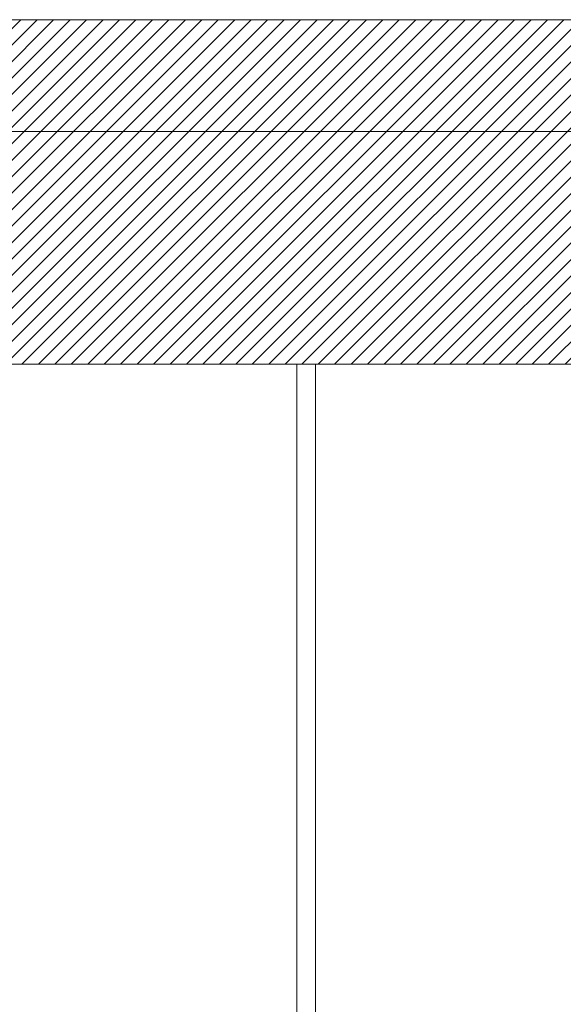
# Model space of a CAD drawing. Header units: inches. Extents: x 27484 to 71626, y -45113 to 39.
# Tile 121 of 256: x 35040 to 35098, y -31875 to -31769. Entities that reach past the tile are written whole.
import ezdxf

# ---------------------------------------------------------------- set-up
doc = ezdxf.new("R2010")
doc.units = ezdxf.units.IN
doc.header["$LTSCALE"] = 50
doc.header["$MEASUREMENT"] = 0
for name, color, linetype, lineweight in [('A-SCIANY', 5, 'Continuous', 18), ('A-ść. istn.', 8, 'Continuous', 0), ('mat', 7, 'Continuous', 9)]:
    doc.layers.add(name, color=color, linetype=linetype, lineweight=lineweight)

msp = doc.modelspace()

# ---------------------------------------------------------------- hatches: boundary and pattern name
at = {"layer": 'A-ść. istn.', "ltscale": 0.1}
h = msp.add_hatch(dxfattribs=at)
h.set_pattern_fill('ANSI31', color=256, scale=10)
h.set_pattern_definition([(45, (31560.1443, -34930.5661), (-0.88388348, 0.88388348), [])])
h.paths.add_polyline_path([(35130.48246, -31769.06607), (34999.48246, -31769.06607), (34999.48246, -31793.56607), (35130.48246, -31793.56607)])
h.paths.add_polyline_path([(35130.48246, -31793.56607), (34999.48246, -31793.56607), (34999.48246, -31806.06607), (35130.48246, -31806.06607)])
edge = h.paths.add_edge_path()
edge.add_line((35155.48246, -31793.56607), (35150.48246, -31793.56607))
edge.add_arc((35142.98246, -31793.56607), 7.5, -45, 0.0000007, ccw=False)
edge.add_arc((35142.98246, -31793.56607), 7.5, 179.9999993, 315, ccw=False)
edge.add_line((35135.48246, -31793.56607), (35130.48246, -31793.56607))
edge.add_line((35130.48246, -31793.56607), (35130.48246, -31806.06607))
edge.add_line((35130.48246, -31806.06607), (35155.48246, -31806.06607))
edge.add_line((35155.48246, -31806.06607), (35155.48246, -31793.56607))
edge = h.paths.add_edge_path()
edge.add_line((35155.48246, -31769.06607), (35130.48246, -31769.06607))
edge.add_line((35130.48246, -31769.06607), (35130.48246, -31793.56607))
edge.add_line((35130.48246, -31793.56607), (35135.48246, -31793.56607))
edge.add_arc((35142.98246, -31793.56607), 7.5, 135, 179.9999993, ccw=False)
edge.add_arc((35142.98246, -31793.56607), 7.5, 0.0000007, 135, ccw=False)
edge.add_line((35150.48246, -31793.56607), (35155.48246, -31793.56607))
edge.add_line((35155.48246, -31793.56607), (35155.48246, -31769.06607))

# ---------------------------------------------------------------- linework, layer by layer
at = {"layer": 'A-SCIANY', "ltscale": 3}
for p, q in [((34039.48246, -31769.06607), (35155.48246, -31769.06607)), ((35172.48246, -31806.06607), (34797.48246, -31806.06607))]:
    msp.add_line(p, q, dxfattribs=at)
at = {"layer": 'A-SCIANY', "color": 2, "ltscale": 3}
for p, q in [((35069.48246, -31946.06607), (35069.48246, -31806.06607)), ((35071.48246, -31946.06607), (35071.48246, -31806.06607))]:
    msp.add_line(p, q, dxfattribs=at)
at = {"layer": 'mat'}
msp.add_line((34027.48246, -31781.06607), (35172.48246, -31781.06607), dxfattribs=at)

doc.saveas('drawing.dxf')
